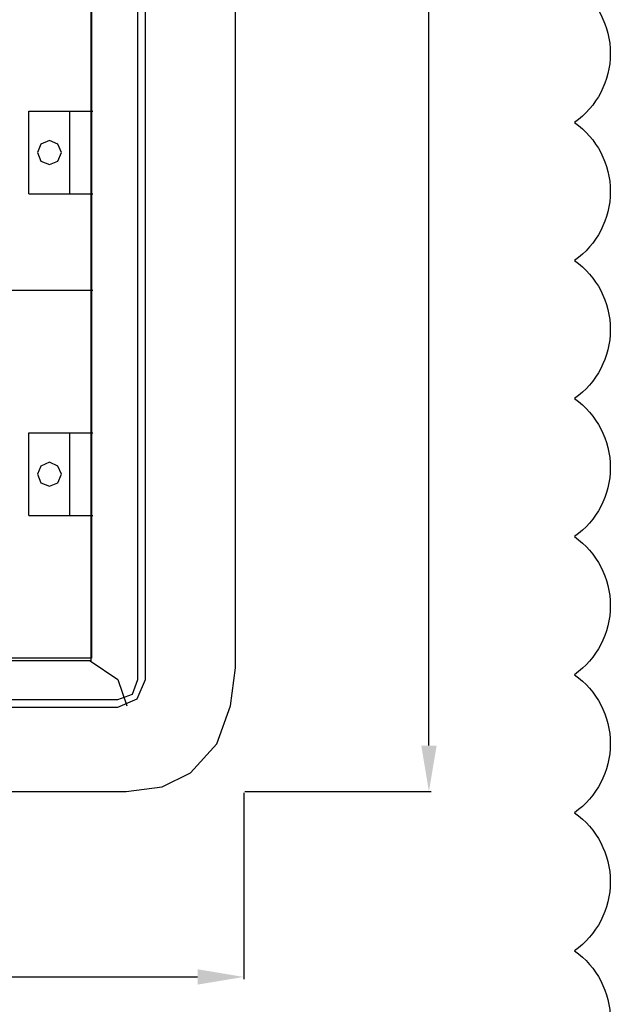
# Model space of a CAD drawing. Header units: millimetres. Extents: x 203 to 3426, y 719 to 2381.
# Tile 110 of 185: x 3394 to 3426, y 2201 to 2254. Entities that reach past the tile are written whole.
import ezdxf

# ---------------------------------------------------------------- set-up
doc = ezdxf.new("R2010")
doc.units = ezdxf.units.MM
doc.layers.add('_IE_REW01', color=30, linetype='Continuous')
doc.layers.add('E_Legrand_obudowy', color=7, linetype='Continuous')
doc.layers.add('E_Legrand_wymiary', color=7, linetype='Continuous', true_color=0x727430)
doc.styles.get("Standard").update_dxf_attribs({"font": 'ARIAL.TTF'})
doc.dimstyles.new('ISO-25', dxfattribs={"dimtxt": 2.5, "dimasz": 2.5, "dimexe": 1.25, "dimexo": 0.625, "dimtad": 1, "dimtxsty": 'Standard', "dimcen": 2.5, "dimadec": 0, "dimazin": 0, "dimtfac": 1, "dimtmove": 0, "dimatfit": 3, "dimfxl": 1, "dimarcsym": 0})

# ---------------------------------------------------------------- blocks, each defined once
blk = doc.blocks.new('XL3 160 wnękowa 6x24M')
at = {"layer": 'E_Legrand_obudowy'}
for points in [[(-335.06, -573.88), (-335.06, -1088.34), (-329.81, -1107.9), (-319.67, -1122.19), (-309.16, -1133.85), (-291.14, -1142.87), (-266.74, -1144), (274.62, -1144), (294.14, -1141.37), (309.53, -1133.85), (323.8, -1118.05), (331.31, -1097.37), (333.94, -1076.68), (333.94, -510.7)], [(281, -1083.08), (281, -62.43)], [(285.13, -1083.08), (285.13, -62.43)], [(-259.23, -72.21), (255.47, -72.21), (255.47, -1072.92), (-259.23, -1072.92), (-259.23, -72.21)], [(-257.16, -72.44), (255.69, -72.44), (255.69, -1071.56), (-257.16, -1071.56), (-257.16, -72.44)], [(221.72, -819.25), (221.72, -774.31)], [(221.72, -774.31), (256.55, -774.31)], [(244.03, -819.25), (244.03, -774.31)], [(239.39, -796.78), (237.51, -792.15), (232.87, -790.26), (228.24, -792.15), (226.35, -796.78), (228.24, -801.41), (232.87, -803.3), (237.51, -801.41), (239.39, -796.78)], [(221.72, -819.25), (256.55, -819.25)], [(256.55, -871.74), (-257.68, -871.74)], [(221.72, -994.03), (221.72, -949.09)], [(221.72, -949.09), (256.55, -949.09)], [(244.03, -994.03), (244.03, -949.09)], [(239.39, -971.56), (237.51, -967.1), (232.87, -965.05), (228.24, -967.1), (226.35, -971.56), (228.24, -976.2), (232.87, -978.08), (237.51, -976.2), (239.39, -971.56)], [(221.72, -994.03), (256.55, -994.03)], [(255.1, -1072.92), (270.11, -1083.08)], [(270.11, -1083.07), (275, -1097.37)], [(270.11, -1093.98), (278, -1090.97), (281, -1083.07)], [(270.11, -1098.12), (280.63, -1093.61), (285.13, -1083.07)], [(-273.87, -1093.98), (270.11, -1093.98)], [(-273.87, -1098.12), (270.11, -1098.12)]]:
    blk.add_lwpolyline(points, dxfattribs=at)
blk = doc.blocks.new('*D133')
at = {"layer": 'Defpoints', "color": 0}
for p in [(-101.693, 5.002), (-34.793, 5.002), (-34.793, -5.065)]:
    blk.add_point(p, dxfattribs=at)
at = {"layer": 'E_Legrand_wymiary', "color": 0, "lineweight": -2}
for p, q in [((-101.693, 4.94), (-101.693, -5.19)), ((-34.793, 4.94), (-34.793, -5.19)), ((-99.193, -5.065), (-37.293, -5.065))]:
    blk.add_line(p, q, dxfattribs=at)
at = {"layer": 'E_Legrand_wymiary', "color": 0}
for points in [[(-99.193, -4.649), (-99.193, -5.482), (-101.693, -5.065)], [(-37.293, -5.482), (-37.293, -4.649), (-34.793, -5.065)]]:
    blk.add_solid(points, dxfattribs=at)
at = {"layer": 'E_Legrand_wymiary', "color": 0, "insert": (-68.243, -2.789), "char_height": 2.5, "attachment_point": 5}
blk.add_mtext('669', dxfattribs=at)
blk = doc.blocks.new('*D134')
at = {"layer": 'Defpoints', "color": 0}
for p in [(-34.793, 119.402), (-24.725, 119.402), (-34.793, 5.002)]:
    blk.add_point(p, dxfattribs=at)
at = {"layer": 'E_Legrand_wymiary', "color": 0, "lineweight": -2}
for p, q in [((-34.731, 119.402), (-24.6, 119.402)), ((-24.725, 7.502), (-24.725, 116.902)), ((-34.731, 5.002), (-24.6, 5.002))]:
    blk.add_line(p, q, dxfattribs=at)
at = {"layer": 'E_Legrand_wymiary', "color": 0}
for points in [[(-24.309, 116.902), (-25.142, 116.902), (-24.725, 119.402)], [(-25.142, 7.502), (-24.309, 7.502), (-24.725, 5.002)]]:
    blk.add_solid(points, dxfattribs=at)
at = {"layer": 'E_Legrand_wymiary', "color": 0, "insert": (-26.98, 62.202), "char_height": 2.5, "attachment_point": 5, "rotation": 90}
blk.add_mtext('1144', dxfattribs=at)
blk = doc.blocks.new('G$C3556625F')
at = {"layer": 'E_Legrand_obudowy', "color": 67, "true_color": 0x727430, "xscale": 0.1, "yscale": 0.1, "zscale": 0.1}
blk.add_blockref('XL3 160 wnękowa 6x24M', (-68.6374, 119.4025), dxfattribs=at)
at = {"layer": 'E_Legrand_wymiary', "color": 67, "true_color": 0x727430}
dim = blk.add_linear_dim(base=(-24.7254, 119.4025), p1=(-34.7932, 5.0025), p2=(-34.7932, 119.4025), angle=90, dimstyle='ISO-25', override={"dimscale": 0.1, "dimtxt": 25, "dimasz": 25, "dimgap": 10, "dimlfac": 10}, dxfattribs=at)
dim.commit()
dim.dimension.update_dxf_attribs({"geometry": '*D134', "text_midpoint": (-26.9805, 62.2025)})
dim = blk.add_linear_dim(base=(-34.7932, -5.0654), p1=(-101.6932, 5.0025), p2=(-34.7932, 5.0025), dimstyle='ISO-25', override={"dimscale": 0.1, "dimtxt": 25, "dimasz": 25, "dimgap": 10, "dimlfac": 10}, dxfattribs=at)
dim.commit()
dim.dimension.update_dxf_attribs({"geometry": '*D133', "text_midpoint": (-68.2432, -2.789)})

msp = doc.modelspace()

# ---------------------------------------------------------------- linework, layer by layer
at = {"layer": '_IE_REW01'}
msp.add_lwpolyline([(3424.198, 2256, -0.5206), (3424.198, 2248.5, -0.5206), (3424.198, 2241, -0.5206), (3424.198, 2233.5, -0.5206), (3424.198, 2226, -0.5206), (3424.198, 2218.5, -0.5206), (3424.198, 2211, -0.5206), (3424.198, 2203.5, -0.5206), (3424.198, 2196, -0.5206)], format="xyb", dxfattribs=at)

# ---------------------------------------------------------------- block references
msp.add_blockref('G$C3556625F', (3441.022, 2207.143))

doc.saveas('drawing.dxf')
